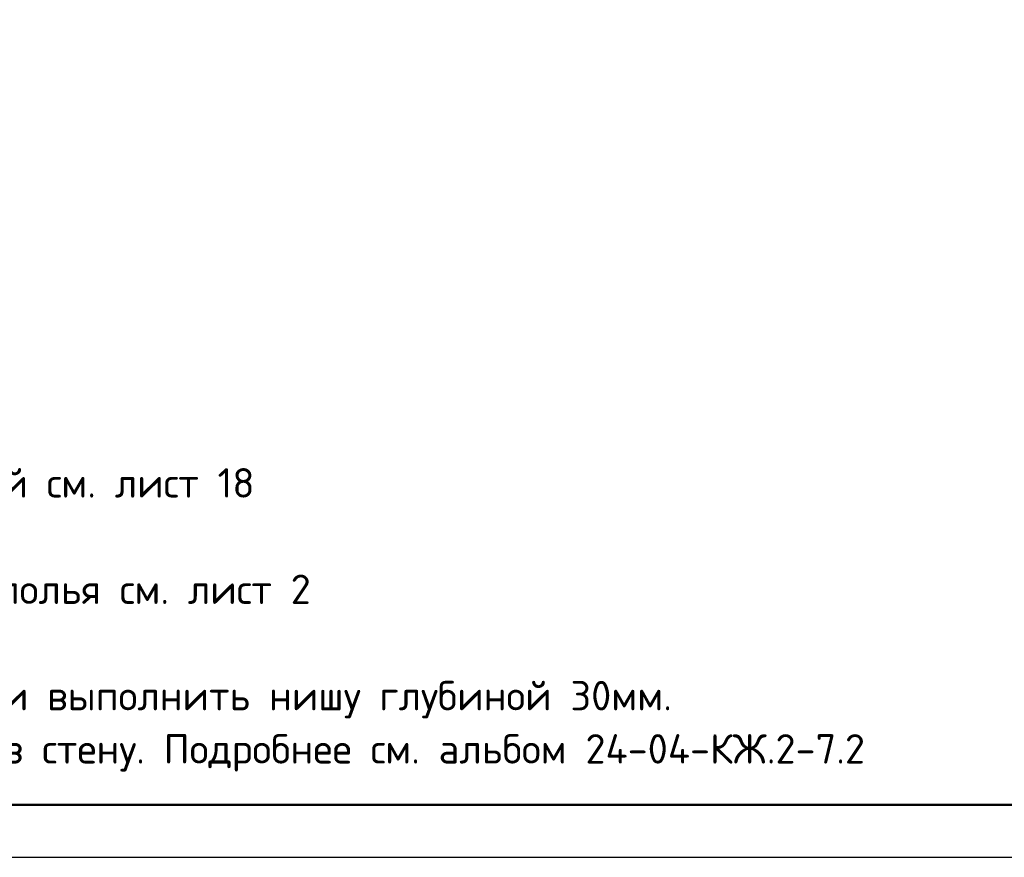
# Model space of a CAD drawing. Header units: millimetres. Extents: x 0 to 50400, y 0 to 35640.
# Tile 5 of 15: x 13961 to 25200, y 0 to 9564. Entities that reach past the tile are written whole.
import ezdxf

# ---------------------------------------------------------------- set-up
doc = ezdxf.new("R2010")
doc.units = ezdxf.units.MM
doc.layers.add('Standard', color=7, linetype='Continuous', lineweight=25)

msp = doc.modelspace()

# ---------------------------------------------------------------- linework, layer by layer
at = {"layer": 'Standard', "color": 7, "linetype": 'Continuous', "lineweight": 25, "transparency": 33554687}
msp.add_lwpolyline([(0, 0), (50400, 0), (50400, 35640), (0, 35640), (0, 0)], close=True, dxfattribs=at)
at = {"layer": 'Standard', "color": 7, "linetype": 'Continuous', "lineweight": 50, "transparency": 33554687}
msp.add_lwpolyline([(2400, 35040), (49800, 35040), (49800, 600), (2400, 600), (2400, 35040)], close=True, dxfattribs=at)

# ---------------------------------------------------------------- texts
at = {"layer": 'Standard', "color": 7, "linetype": 'Continuous', "lineweight": 13, "transparency": 33554687, "insert": (3634, 4443), "char_height": 336, "width": 20485.08, "attachment_point": 1, "line_spacing_factor": 1.084337}
msp.add_mtext('\\A1;{\\fISOCPEUR|i0|b0;\\H335.999994;\\W1.000000;\\C7;1. Спецификацию элементов, ведомость деталей см. лист 18}\\P{\\fISOCPEUR|i0|b0;\\H335.999994;\\W1.000000;\\C7;Ведомость расхода стали см. лист 1.1}\\P{\\fISOCPEUR|i0|b0;\\H335.999994;\\W1.000000;\\C7;2. Опалубочный план конструкции стен техподполья см. лист 2}\\P{\\fISOCPEUR|i0|b0;\\H335.999994;\\W1.000000;\\C7;3. Сечения замаркированы см. листы 3...7}\\P{\\fISOCPEUR|i0|b0;\\H335.999994;\\W1.000000;\\C7;4. По длине примыкания лестничной площадки выполнить нишу глубиной 30мм. }\\P{\\fISOCPEUR|i0|b0;\\H335.999994;\\W1.000000;\\C7;Арматуру лестницы установить на хим.анкера в стену. Подробнее см. альбом 24-04-КЖ.2-7.2}\\P', dxfattribs=at)

doc.saveas('drawing.dxf')
